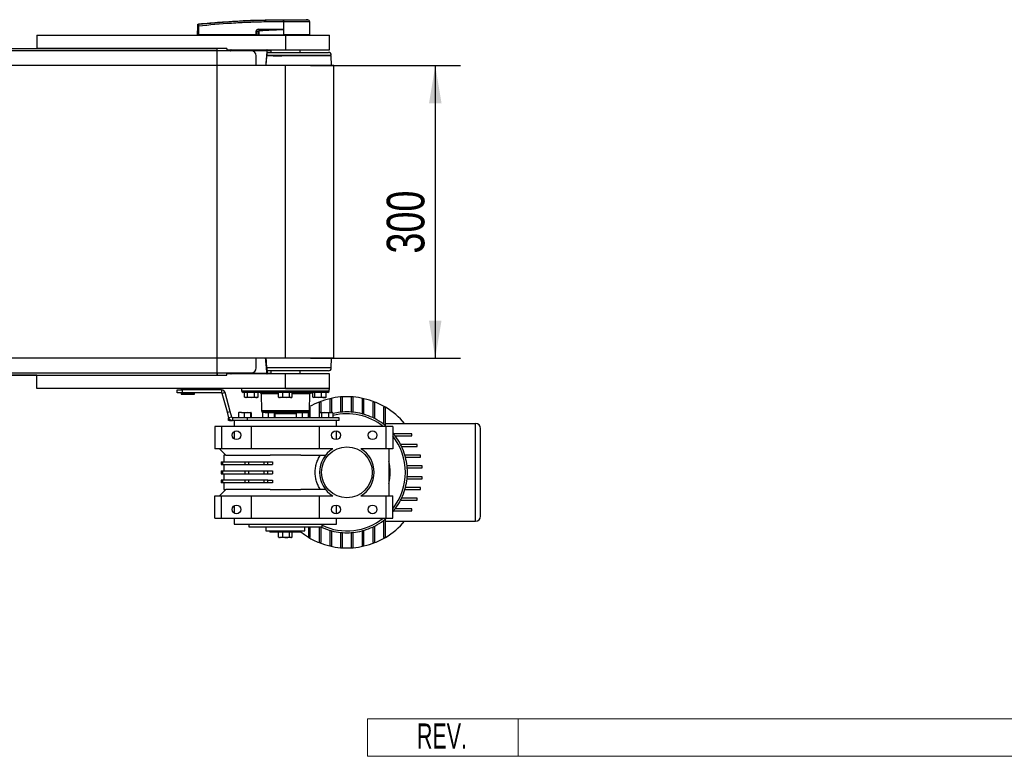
# Model space of a CAD drawing. Header units: millimetres. Extents: x 0 to 420, y 0 to 297.
# Tile 9 of 48: x 187 to 266, y 66 to 125. Entities that reach past the tile are written whole.
import ezdxf
from ezdxf.enums import TextEntityAlignment as Align

# ---------------------------------------------------------------- set-up
doc = ezdxf.new("R2010")
doc.units = ezdxf.units.MM
doc.layers.add('CARTIGLIO', color=140, linetype='Continuous')
doc.layers.add('QUOTE', color=174, linetype='Continuous')
doc.styles.add('SLDTEXTSTYLE0', font='TXT', dxfattribs={"width": 0.638298})
doc.styles.add('SLDTEXTSTYLE3', font='TXT', dxfattribs={"width": 0.75})
doc.dimstyles.new('SLDDIMSTYLE0', dxfattribs={"dimtxt": 3, "dimasz": 3, "dimexe": 0, "dimexo": 0.0625, "dimgap": 0.75, "dimtad": 1, "dimlfac": 12.859235, "dimrnd": 1e-09, "dimzin": 12, "dimdsep": 46, "dimtxsty": 'SLDTEXTSTYLE3', "dimsah": 1, "dimcen": 0.09, "dimadec": 0, "dimazin": 3, "dimtfac": 1, "dimtdec": 3, "dimtofl": 0, "dimtmove": 0, "dimatfit": 3, "dimfxl": 0, "dimfrac": 2, "dimtolj": 1, "dimtzin": 12, "dimarcsym": 0})

# ---------------------------------------------------------------- blocks, each defined once
blk = doc.blocks.new('SW_NOTE_0_27')
at = {"layer": 'CARTIGLIO', "color": 0, "insert": (2.34, 2.578), "char_height": 2, "attachment_point": 2, "style": 'SLDTEXTSTYLE0'}
blk.add_mtext('REV.', dxfattribs=at)
blk = doc.blocks.new('Cartiglio ALUSIC')
at = {"color": 161, "linetype": 'Continuous', "lineweight": 18}
for p, q in [((113.971, 150.999), (113.971, 153.999)), ((113.971, 153.999), (313.621, 153.999)), ((125.971, 153.999), (125.971, 150.999)), ((113.971, 150.999), (313.621, 150.999))]:
    blk.add_line(p, q, dxfattribs=at)
at = {"layer": 'CARTIGLIO', "color": 140}
blk.add_blockref('SW_NOTE_0_27', (117.568, 151.037), dxfattribs=at)
at = {"layer": 'CARTIGLIO', "color": 140, "style": 'SLDTEXTSTYLE0', "width": 0.638298}
for tag, height, p in [('AUTOATTR1', 3.5, (223.449, 133.7)), ('AUTOATTR2', 3.5, (221.929, 127.422)), ('AUTOATTR11', 3.5, (222.862, 121.411)), ('AUTOATTR8', 4, (219.244, 110.003)), ('AUTOATTR9', 4, (218.122, 100.423)), ('AUTOATTR0', 4, (249.033, 100.312))]:
    blk.add_attdef(tag, text='', height=height, dxfattribs=at).set_placement(p, align=Align.TOP_CENTER)
at = {"layer": 'CARTIGLIO', "color": 140}
for tag in ['AUTOATTR13', 'AUTOATTR12', 'AUTOATTR10', 'AUTOATTR7', 'AUTOATTR6', 'AUTOATTR5', 'AUTOATTR4', 'AUTOATTR3']:
    blk.add_attdef(tag, (0, 0), '', height=4, dxfattribs=at)
blk = doc.blocks.new('_D_1')
at = {"layer": 'QUOTE'}
for p, q in [((210.636, 121.236), (222.58, 121.236)), ((220.58, 121.236), (220.58, 97.907)), ((210.636, 97.907), (222.58, 97.907))]:
    blk.add_line(p, q, dxfattribs=at)
for points in [[(220.58, 121.236), (220.08, 118.236), (221.08, 118.236)], [(220.58, 97.907), (221.08, 100.907), (220.08, 100.907)]]:
    blk.add_solid(points, dxfattribs=at)
at = {"layer": 'QUOTE', "insert": (216.713, 106.246), "char_height": 3, "attachment_point": 1, "rotation": 90, "style": 'SLDTEXTSTYLE3'}
blk.add_mtext('300', dxfattribs=at)

msp = doc.modelspace()

# ---------------------------------------------------------------- linework, layer by layer
at = {"color": 7, "linetype": 'Continuous', "lineweight": 25}
for p, q in [((208.47328, 124.89107), (208.47338, 124.89107)), ((210.43136, 124.88037), (210.29609, 124.89107)), ((201.63719, 123.68571), (201.64327, 124.38203)), ((201.70025, 124.38203), (201.69418, 123.68571)), ((201.70007, 124.5468), (201.70002, 124.54679)), ((201.70007, 124.5468), (201.70253, 124.54705)), ((208.3028, 124.10678), (206.47785, 124.10678)), ((206.47785, 124.10678), (206.61457, 124.03571)), ((206.47885, 124.12689), (208.3038, 124.12689)), ((208.47316, 124.72712), (208.46054, 124.72712)), ((208.46826, 124.11753), (208.4683, 124.11321)), ((208.4683, 124.11321), (208.47203, 123.68571)), ((208.47316, 124.72712), (208.4724, 123.68571)), ((210.5795, 123.68571), (210.57042, 124.72707)), ((188.80561, 123.64683), (188.80561, 122.597)), ((188.80561, 123.64683), (208.63572, 123.64683)), ((191.79796, 123.64877), (191.79796, 123.64683)), ((192.41925, 123.64683), (192.41925, 123.64877)), ((201.63719, 123.68571), (201.69418, 123.68571)), ((201.67506, 123.68571), (201.67574, 123.64683)), ((206.3069, 123.68571), (201.69418, 123.68571)), ((201.69705, 123.68571), (201.6971, 123.64683)), ((206.3069, 123.68571), (206.30813, 123.99963)), ((206.32143, 123.68571), (206.3069, 123.68571)), ((206.30996, 123.68571), (206.31001, 123.64683)), ((206.32266, 123.99963), (206.32143, 123.68571)), ((206.32143, 123.68571), (206.49481, 123.68571)), ((206.48671, 123.91435), (206.32266, 123.99963)), ((206.3483, 123.68571), (206.34878, 123.64683)), ((206.50076, 123.68571), (208.47203, 123.68571)), ((206.51296, 123.68571), (206.51324, 123.64683)), ((208.4724, 123.68571), (208.47203, 123.68571)), ((210.5795, 123.68571), (208.4724, 123.68571)), ((208.47398, 123.68571), (208.47401, 123.64683)), ((208.63572, 123.64683), (208.63572, 122.48035)), ((208.63572, 123.64683), (212.13515, 123.64683)), ((210.54096, 123.64683), (210.54164, 123.68571)), ((212.13515, 122.48035), (212.13515, 123.64683)), ((80.71209, 122.597), (188.80561, 122.597)), ((203.96981, 122.597), (188.80561, 122.597)), ((203.19216, 122.40258), (203.19216, 122.597)), ((203.96981, 122.597), (203.96981, 122.48035)), ((203.96981, 122.48035), (208.63572, 122.48035)), ((204.29667, 122.44079), (204.29667, 122.48035)), ((207.1614, 122.44079), (207.1614, 122.48035)), ((207.46924, 122.48035), (207.46924, 122.28594)), ((208.63572, 122.48035), (212.13515, 122.48035)), ((209.80219, 122.28594), (209.80219, 122.48035)), ((205.91394, 122.40258), (63.60376, 122.40258)), ((204.22048, 122.41814), (203.19216, 122.41814)), ((204.21892, 122.40968), (204.21916, 122.40258)), ((204.25779, 122.44079), (204.25846, 122.40258)), ((204.2582, 122.44713), (204.25857, 122.44924)), ((204.29667, 122.44079), (207.1614, 122.44079)), ((204.29734, 122.40258), (204.29667, 122.44079)), ((206.30276, 121.23611), (206.30276, 122.01376)), ((212.29068, 122.01376), (207.15916, 122.01376)), ((207.16226, 122.05264), (210.66977, 122.05264)), ((207.18527, 122.28594), (212.05738, 122.28594)), ((207.19874, 122.44079), (207.46924, 122.44079)), ((207.6081, 122.01376), (207.6081, 122.05264)), ((207.6592, 122.02154), (208.14929, 122.02154)), ((208.14929, 122.02154), (208.14929, 122.05264)), ((208.14929, 122.02154), (208.30624, 122.02154)), ((208.30624, 122.02154), (208.30624, 122.05264)), ((208.30624, 122.02154), (208.3161, 122.02154)), ((208.3161, 122.02154), (208.3161, 122.05264)), ((208.3161, 122.02154), (208.35944, 122.02154)), ((208.35944, 122.01376), (208.35944, 122.05264)), ((210.66977, 122.05264), (212.29068, 122.05264)), ((211.85864, 122.01376), (211.85864, 122.05264)), ((212.0072, 122.01376), (212.0072, 122.05264)), ((212.0185, 122.01376), (212.0185, 122.05264)), ((212.29554, 121.23611), (212.29068, 122.01376)), ((208.63572, 121.23611), (60.88198, 121.23611)), ((208.63572, 97.90657), (208.63572, 121.23611)), ((212.48509, 121.23611), (208.63572, 121.23611)), ((212.48509, 97.90657), (212.48509, 121.23611)), ((208.63572, 97.90657), (60.88198, 97.90657)), ((206.30276, 97.12892), (206.30276, 97.90657)), ((212.48509, 97.90657), (208.63572, 97.90657)), ((212.29068, 97.12892), (212.29554, 97.90657)), ((63.60376, 96.74009), (205.91394, 96.74009)), ((203.19216, 96.74009), (203.19216, 96.54568)), ((204.22048, 96.72454), (203.19216, 96.72454)), ((203.96981, 96.54568), (203.96981, 96.66233)), ((208.63572, 96.66233), (203.96981, 96.66233)), ((204.21892, 96.733), (204.21916, 96.74009)), ((204.25779, 96.70189), (204.25846, 96.74009)), ((204.25826, 96.69525), (204.25857, 96.69344)), ((204.29734, 96.74009), (204.29667, 96.70189)), ((204.29667, 96.70189), (204.29667, 96.66233)), ((204.29667, 96.70189), (207.1614, 96.70189)), ((212.29068, 97.12892), (207.15697, 97.12892)), ((212.29068, 97.12892), (207.15737, 97.12892)), ((207.1614, 96.70189), (207.1614, 96.66233)), ((212.05738, 96.89562), (207.18113, 96.89562)), ((207.19799, 96.70189), (207.46924, 96.70189)), ((207.46924, 96.89562), (207.46924, 96.66233)), ((208.63572, 95.49585), (208.63572, 96.66233)), ((212.13515, 96.66233), (208.63572, 96.66233)), ((209.80219, 96.66233), (209.80219, 96.89562)), ((212.13515, 95.49585), (212.13515, 96.66233)), ((188.80561, 96.54568), (80.71209, 96.54568)), ((188.80561, 95.49585), (188.80561, 96.54568)), ((188.80561, 96.54568), (203.96981, 96.54568)), ((208.63572, 95.49585), (188.80561, 95.49585)), ((200.00379, 95.14591), (200.00379, 95.3792)), ((200.00379, 95.3792), (200.39261, 95.3792)), ((200.39261, 95.14591), (200.00379, 95.14591)), ((200.32776, 95.48111), (200.32348, 95.39946)), ((200.32348, 95.39946), (201.39492, 95.39946)), ((200.32348, 95.12565), (200.32776, 95.044)), ((201.31231, 95.12565), (200.32348, 95.12565)), ((201.39065, 95.48111), (200.32776, 95.48111)), ((200.32776, 95.044), (201.30869, 95.044)), ((201.37939, 95.38309), (200.33901, 95.38309)), ((200.33901, 95.14202), (201.29917, 95.14202)), ((201.37511, 95.02926), (200.34329, 95.02926)), ((200.38484, 95.38309), (200.38484, 95.3792)), ((200.38484, 95.14591), (200.38484, 95.14202)), ((200.39261, 95.3792), (200.39261, 95.14591)), ((203.54491, 95.3792), (200.39261, 95.3792)), ((203.54491, 95.14591), (200.39261, 95.14591)), ((201.29917, 95.14202), (201.37939, 95.14202)), ((201.30869, 95.044), (201.39065, 95.044)), ((201.39492, 95.12565), (201.31231, 95.12565)), ((201.33357, 95.3792), (201.33357, 95.38309)), ((201.33357, 95.14202), (201.33357, 95.14591)), ((201.39492, 95.39946), (201.39065, 95.48111)), ((201.39065, 95.044), (201.39492, 95.12565)), ((203.54491, 95.3792), (203.54491, 95.14591)), ((203.82559, 95.16383), (203.60024, 95.10345)), ((204.00507, 93.5926), (203.60024, 95.10345)), ((204.23042, 93.65298), (203.82559, 95.16383)), ((205.13628, 95.49585), (205.13971, 95.2994)), ((205.13971, 95.2994), (212.13172, 95.2994)), ((208.63572, 95.18479), (205.25634, 95.18479)), ((205.36163, 94.79699), (205.36163, 95.18479)), ((205.62253, 94.79699), (205.62253, 95.18479)), ((206.17484, 94.79699), (206.17484, 95.18479)), ((206.46624, 94.79699), (206.46624, 95.18479)), ((206.69902, 95.07018), (206.72216, 93.7441)), ((208.0876, 95.07018), (206.69902, 95.07018)), ((208.0876, 94.79699), (208.0876, 95.18479)), ((208.42244, 94.79699), (208.42244, 95.18479)), ((208.63572, 95.49585), (212.13515, 95.49585)), ((212.13515, 95.49585), (208.63572, 95.49585)), ((212.01509, 95.18479), (208.63572, 95.18479)), ((208.97055, 94.79699), (208.97055, 95.18479)), ((209.18383, 94.79699), (209.18383, 95.18479)), ((210.57241, 95.07018), (209.18383, 95.07018)), ((210.54927, 93.7441), (210.57241, 95.07018)), ((210.82249, 94.79699), (210.82249, 95.18479)), ((210.97025, 94.79699), (210.97025, 95.18479)), ((211.50526, 94.79699), (211.50526, 95.18479)), ((211.8925, 94.79699), (211.8925, 95.18479)), ((212.13172, 95.2994), (212.13515, 95.49585)), ((205.36163, 94.79699), (205.49208, 94.77004)), ((205.37049, 94.79366), (205.43538, 94.77004)), ((205.49208, 94.77004), (205.43538, 94.77004)), ((205.49208, 94.77004), (205.62253, 94.79699)), ((205.89868, 94.77004), (205.49208, 94.77004)), ((205.62253, 94.79699), (205.89868, 94.77004)), ((205.89868, 94.77004), (206.17484, 94.79699)), ((206.32054, 94.77004), (205.89868, 94.77004)), ((206.39249, 94.77004), (206.32054, 94.77004)), ((206.39249, 94.77004), (206.45738, 94.79366)), ((206.46624, 94.79699), (206.45687, 94.79505)), ((208.0876, 94.79699), (208.25502, 94.77004)), ((208.11697, 94.78467), (208.15716, 94.77004)), ((208.25502, 94.77004), (208.15716, 94.77004)), ((208.25502, 94.77004), (208.42244, 94.79699)), ((208.69649, 94.77004), (208.25502, 94.77004)), ((208.42244, 94.79699), (208.69649, 94.77004)), ((208.69649, 94.77004), (208.97055, 94.79699)), ((209.07719, 94.77004), (208.69649, 94.77004)), ((209.11427, 94.77004), (209.07719, 94.77004)), ((209.11427, 94.77004), (209.15447, 94.78467)), ((210.82249, 94.79699), (210.89637, 94.77004)), ((210.85881, 94.77737), (210.87894, 94.77004)), ((210.89637, 94.77004), (210.87894, 94.77004)), ((210.89637, 94.77004), (210.97025, 94.79699)), ((211.23775, 94.77004), (210.89637, 94.77004)), ((210.97025, 94.79699), (211.23775, 94.77004)), ((211.23775, 94.77004), (211.50526, 94.79699)), ((211.69888, 94.77004), (211.23775, 94.77004)), ((211.31861, 94.41254), (211.31861, 93.1629)), ((211.47414, 94.41254), (211.31861, 94.41254)), ((211.47414, 93.57765), (211.47414, 94.41254)), ((211.83605, 94.77004), (211.69888, 94.77004)), ((211.83605, 94.77004), (211.85618, 94.77737)), ((211.8925, 94.79699), (211.85413, 94.783)), ((212.17403, 94.67919), (212.17403, 93.57765)), ((212.32956, 94.67919), (212.17403, 94.67919)), ((212.32956, 93.57765), (212.32956, 94.67919)), ((213.02944, 94.81361), (213.02944, 93.60292)), ((213.18498, 94.81361), (213.02944, 94.81361)), ((213.18498, 93.61677), (213.18498, 94.81361)), ((213.88486, 94.81361), (213.88486, 93.61677)), ((214.04039, 94.81361), (213.88486, 94.81361)), ((214.04039, 93.60292), (214.04039, 94.81361)), ((214.74028, 94.67919), (214.74028, 93.47639)), ((214.89581, 94.67919), (214.74028, 94.67919)), ((214.89581, 93.43344), (214.89581, 94.67919)), ((215.59569, 94.41254), (215.59569, 93.16689)), ((215.75122, 94.41254), (215.59569, 94.41254)), ((215.75122, 93.0899), (215.75122, 94.41254)), ((204.00507, 93.5926), (204.23042, 93.65298)), ((204.12501, 93.14497), (204.00507, 93.5926)), ((204.35036, 93.20535), (204.23042, 93.65298)), ((205.12449, 93.57765), (204.89967, 93.5507)), ((204.89967, 93.5507), (204.89967, 93.1629)), ((204.92411, 93.57765), (204.92186, 93.57683)), ((205.12449, 93.57765), (204.92439, 93.57765)), ((205.34931, 93.5507), (205.12449, 93.57765)), ((205.12449, 93.57765), (205.60081, 93.57765)), ((205.60081, 93.57765), (205.34931, 93.5507)), ((205.34931, 93.5507), (205.34931, 93.1629)), ((205.85231, 93.5507), (205.60081, 93.57765)), ((205.60081, 93.57765), (205.87898, 93.57765)), ((205.85231, 93.5507), (205.85231, 93.1629)), ((205.88346, 93.57683), (205.88122, 93.57765)), ((205.90566, 93.5507), (205.90566, 93.1629)), ((206.72216, 93.7441), (210.54927, 93.7441)), ((207.02217, 93.57765), (206.7958, 93.5507)), ((206.7958, 93.5507), (206.7958, 93.1629)), ((206.81799, 93.57765), (206.81617, 93.57699)), ((207.02217, 93.57765), (206.81845, 93.57765)), ((208.63572, 93.62949), (206.83879, 93.62949)), ((207.24854, 93.5507), (207.02217, 93.57765)), ((207.02217, 93.57765), (207.49891, 93.57765)), ((207.49891, 93.57765), (207.24854, 93.5507)), ((207.24854, 93.5507), (207.24854, 93.1629)), ((207.74929, 93.5507), (207.49891, 93.57765)), ((207.49891, 93.57765), (207.77329, 93.57765)), ((207.66365, 93.62949), (207.66365, 93.57765)), ((207.66365, 93.57505), (209.4919, 93.57505)), ((207.74929, 93.5507), (207.74929, 93.1629)), ((207.77691, 93.57699), (207.7751, 93.57765)), ((207.79729, 93.5507), (207.79729, 93.1629)), ((208.63572, 93.47396), (207.79729, 93.47396)), ((210.43264, 93.62949), (208.63572, 93.62949)), ((209.48042, 93.47396), (208.63572, 93.47396)), ((209.72227, 93.57765), (209.48761, 93.5507)), ((209.48761, 93.5507), (209.48761, 93.1629)), ((209.49633, 93.57765), (209.49608, 93.57755)), ((209.49659, 93.57765), (209.72227, 93.57765)), ((209.60778, 93.57765), (209.60778, 93.62949)), ((209.95693, 93.5507), (209.72227, 93.57765)), ((209.72227, 93.57765), (210.20057, 93.57765)), ((209.85073, 93.57765), (209.91884, 93.62949)), ((210.20057, 93.57765), (209.95693, 93.5507)), ((209.95693, 93.5507), (209.95693, 93.1629)), ((210.44421, 93.5507), (210.20057, 93.57765)), ((210.20057, 93.57765), (210.45319, 93.57765)), ((210.44421, 93.5507), (210.44421, 93.1629)), ((210.4537, 93.57755), (210.45344, 93.57765)), ((210.46217, 93.5507), (210.46217, 93.1629)), ((210.4632, 93.63356), (210.4632, 93.56137)), ((210.46936, 93.5507), (210.46936, 93.1629)), ((210.61873, 93.9933), (210.55362, 93.9933)), ((210.61873, 93.1629), (210.61873, 93.9933)), ((211.3247, 93.5507), (211.3247, 93.1629)), ((211.39021, 93.57765), (211.35974, 93.56656)), ((211.39021, 93.57765), (211.41886, 93.57765)), ((211.41886, 93.57765), (211.78504, 93.57765)), ((211.78504, 93.57765), (211.51301, 93.5507)), ((211.51301, 93.5507), (211.51301, 93.1629)), ((212.05708, 93.5507), (211.78504, 93.57765)), ((211.78504, 93.57765), (212.23495, 93.57765)), ((212.23495, 93.57765), (212.05708, 93.5507)), ((212.05708, 93.5507), (212.05708, 93.1629)), ((212.41283, 93.5507), (212.23495, 93.57765)), ((212.23495, 93.57765), (212.34732, 93.57765)), ((212.37779, 93.56656), (212.34732, 93.57765)), ((212.41283, 93.5507), (212.41283, 93.1629)), ((216.60664, 93.9933), (216.45111, 93.9933)), ((216.45111, 93.9933), (216.45111, 92.64759)), ((216.60664, 92.52434), (216.60664, 93.9933)), ((204.09463, 92.9296), (204.09463, 93.1629)), ((204.09463, 93.1629), (204.12021, 93.1629)), ((204.17239, 92.9296), (204.09463, 92.9296)), ((204.35036, 93.20535), (204.12501, 93.14497)), ((204.17239, 93.04987), (204.17239, 92.9296)), ((204.17239, 92.9296), (204.40569, 92.9296)), ((204.40569, 93.1629), (204.35036, 93.20535)), ((204.40569, 93.1629), (204.40569, 92.9296)), ((205.61136, 93.1629), (204.40569, 93.1629)), ((205.61136, 92.9296), (204.40569, 92.9296)), ((204.55305, 92.9296), (204.55305, 92.46301)), ((205.61136, 92.9296), (205.61136, 93.1629)), ((212.9128, 93.1629), (205.61136, 93.1629)), ((212.9128, 92.9296), (205.61136, 92.9296)), ((212.71838, 92.46301), (212.71838, 92.9296)), ((212.9128, 92.9296), (212.9128, 93.1629)), ((216.38583, 92.69631), (216.45111, 92.69631)), ((216.60664, 92.69631), (223.79991, 92.69631)), ((223.79991, 84.9198), (223.79991, 92.69631)), ((202.99774, 92.46301), (202.99774, 90.67441)), ((203.5421, 92.46301), (202.99774, 92.46301)), ((203.5421, 92.46301), (203.5421, 90.67441)), ((205.91394, 92.46301), (203.5421, 92.46301)), ((204.55305, 92.06251), (204.55305, 91.46375)), ((205.91394, 92.46301), (205.91394, 90.67441)), ((211.35749, 92.46301), (205.91394, 92.46301)), ((211.35749, 90.67441), (211.35749, 92.46301)), ((216.64552, 92.46301), (211.35749, 92.46301)), ((212.71838, 91.41708), (212.71838, 92.10917)), ((216.60664, 92.52434), (216.67936, 92.46301)), ((216.64552, 92.46301), (216.64552, 90.67441)), ((217.18988, 92.46301), (216.64552, 92.46301)), ((217.18988, 92.46301), (217.18988, 90.67441)), ((217.18988, 91.9525), (217.2512, 91.87977)), ((218.72017, 91.87977), (217.2512, 91.87977)), ((218.72017, 91.72424), (218.72017, 91.87977)), ((224.18874, 85.30862), (224.18874, 92.30748)), ((217.37446, 91.72424), (218.72017, 91.72424)), ((203.5421, 90.67441), (202.99774, 90.67441)), ((203.38657, 90.67441), (203.89204, 90.16894)), ((205.91394, 90.67441), (203.5421, 90.67441)), ((211.35749, 90.67441), (205.91394, 90.67441)), ((212.41337, 90.67441), (211.35749, 90.67441)), ((216.64552, 90.67441), (214.65646, 90.67441)), ((217.18988, 90.67441), (216.64552, 90.67441)), ((216.87882, 90.67441), (216.87882, 86.94169)), ((219.1394, 91.02436), (217.81677, 91.02436)), ((217.89376, 90.86883), (219.1394, 90.86883)), ((219.1394, 90.86883), (219.1394, 91.02436)), ((203.5056, 89.64403), (203.5056, 89.43406)), ((203.5056, 89.64403), (203.64226, 89.64403)), ((203.64226, 89.43406), (203.64226, 89.64403)), ((203.64226, 89.64403), (205.39083, 89.64403)), ((203.73651, 90.16894), (203.73651, 89.64403)), ((203.89204, 90.16894), (203.73651, 90.16894)), ((203.89204, 90.16894), (207.41107, 90.16894)), ((205.39083, 89.64403), (205.39083, 89.43406)), ((205.39083, 89.64403), (205.72076, 89.64403)), ((205.72076, 89.43406), (205.72076, 89.64403)), ((205.72076, 89.64403), (206.89928, 89.64403)), ((206.89928, 89.64403), (206.89928, 89.43406)), ((206.89928, 89.64403), (207.22921, 89.64403)), ((207.22921, 89.43406), (207.22921, 89.64403)), ((207.22921, 89.64403), (207.60575, 89.64403)), ((209.86036, 90.16894), (207.41107, 90.16894)), ((207.60575, 89.64403), (207.60575, 89.43406)), ((209.86036, 90.16894), (211.83517, 90.16894)), ((219.40606, 90.16894), (218.16031, 90.16894)), ((218.20325, 90.01341), (219.40606, 90.01341)), ((219.40606, 90.01341), (219.40606, 90.16894)), ((203.5056, 89.43406), (203.64226, 89.43406)), ((203.5056, 88.92081), (203.5056, 88.69529)), ((203.5056, 88.92081), (203.64226, 88.92081)), ((203.64226, 89.43406), (205.39083, 89.43406)), ((203.64226, 88.69529), (203.64226, 88.92081)), ((203.64226, 88.92081), (205.39083, 88.92081)), ((203.73651, 89.43406), (203.73651, 88.92081)), ((205.39083, 89.43406), (205.72076, 89.43406)), ((205.39083, 88.92081), (205.39083, 88.69529)), ((205.39083, 88.92081), (205.72076, 88.92081)), ((205.72076, 89.43406), (206.89928, 89.43406)), ((205.72076, 88.69529), (205.72076, 88.92081)), ((205.72076, 88.92081), (206.89928, 88.92081)), ((206.89928, 89.43406), (207.22921, 89.43406)), ((206.89928, 88.92081), (206.89928, 88.69529)), ((206.89928, 88.92081), (207.22921, 88.92081)), ((207.22921, 89.43406), (207.60575, 89.43406)), ((207.22921, 88.69529), (207.22921, 88.92081)), ((207.22921, 88.92081), (207.60575, 88.92081)), ((207.60575, 88.92081), (207.60575, 88.69529)), ((219.54048, 89.31353), (218.32979, 89.31353)), ((218.34364, 89.158), (219.54048, 89.158)), ((219.54048, 89.158), (219.54048, 89.31353)), ((203.5056, 88.69529), (203.64226, 88.69529)), ((203.5056, 88.18204), (203.5056, 87.97208)), ((203.64226, 88.18204), (203.5056, 88.18204)), ((203.64226, 87.97208), (203.5056, 87.97208)), ((203.64226, 88.69529), (205.39083, 88.69529)), ((203.64226, 87.97208), (203.64226, 88.18204)), ((205.39083, 88.18204), (203.64226, 88.18204)), ((205.39083, 87.97208), (203.64226, 87.97208)), ((203.73651, 88.69529), (203.73651, 88.18204)), ((203.73651, 87.97208), (203.73651, 87.44716)), ((205.39083, 88.69529), (205.72076, 88.69529)), ((205.39083, 88.18204), (205.39083, 87.97208)), ((205.72076, 88.18204), (205.39083, 88.18204)), ((205.72076, 87.97208), (205.39083, 87.97208)), ((205.72076, 88.69529), (206.89928, 88.69529)), ((206.89928, 88.18204), (205.72076, 88.18204)), ((205.72076, 87.97208), (205.72076, 88.18204)), ((206.89928, 87.97208), (205.72076, 87.97208)), ((206.89928, 88.69529), (207.22921, 88.69529)), ((206.89928, 88.18204), (206.89928, 87.97208)), ((207.22921, 88.18204), (206.89928, 88.18204)), ((207.22921, 87.97208), (206.89928, 87.97208)), ((207.22921, 88.69529), (207.60575, 88.69529)), ((207.22921, 87.97208), (207.22921, 88.18204)), ((207.22921, 88.18204), (207.60575, 88.18204)), ((207.60575, 87.97208), (207.22921, 87.97208)), ((207.60575, 88.18204), (207.60575, 87.97208)), ((218.32979, 88.30258), (219.54048, 88.30258)), ((219.54048, 88.45811), (218.34364, 88.45811)), ((219.54048, 88.30258), (219.54048, 88.45811)), ((203.38657, 86.94169), (203.89204, 87.44716)), ((203.73651, 87.44716), (203.89204, 87.44716)), ((207.41107, 87.44716), (203.89204, 87.44716)), ((207.41107, 87.44716), (209.86036, 87.44716)), ((211.83517, 87.44716), (209.86036, 87.44716)), ((218.16031, 87.44716), (219.40606, 87.44716)), ((219.40606, 87.60269), (218.20325, 87.60269)), ((219.40606, 87.44716), (219.40606, 87.60269)), ((202.99774, 85.15309), (202.99774, 86.94169)), ((202.99774, 86.94169), (203.5421, 86.94169)), ((203.5421, 85.15309), (203.5421, 86.94169)), ((203.5421, 86.94169), (205.91394, 86.94169)), ((205.91394, 86.94169), (205.91394, 85.15309)), ((205.91394, 86.94169), (211.35749, 86.94169)), ((211.35749, 85.15309), (211.35749, 86.94169)), ((211.35749, 86.94169), (212.41337, 86.94169)), ((214.65646, 86.94169), (216.64552, 86.94169)), ((216.64552, 86.94169), (216.64552, 85.15309)), ((216.64552, 86.94169), (217.18988, 86.94169)), ((217.18988, 85.15309), (217.18988, 86.94169)), ((217.81677, 86.59175), (219.1394, 86.59175)), ((219.1394, 86.74728), (217.89376, 86.74728)), ((219.1394, 86.59175), (219.1394, 86.74728)), ((204.55305, 86.15236), (204.55305, 85.5536)), ((212.71838, 85.50693), (212.71838, 86.19902)), ((217.18988, 85.66361), (217.2512, 85.73633)), ((217.2512, 85.73633), (218.72017, 85.73633)), ((218.72017, 85.89186), (217.37446, 85.89186)), ((218.72017, 85.73633), (218.72017, 85.89186)), ((202.99774, 85.15309), (203.5421, 85.15309)), ((203.5421, 85.15309), (205.91394, 85.15309)), ((204.55305, 85.15309), (204.55305, 84.6865)), ((205.91394, 85.15309), (211.35749, 85.15309)), ((211.35749, 85.15309), (216.64552, 85.15309)), ((212.71838, 84.6865), (212.71838, 85.15309)), ((216.38583, 84.9198), (216.45111, 84.9198)), ((216.45111, 84.96851), (216.45111, 83.6228)), ((216.60664, 85.09177), (216.67936, 85.15309)), ((216.60664, 83.6228), (216.60664, 85.09177)), ((216.60664, 84.9198), (223.79991, 84.9198)), ((216.64552, 85.15309), (217.18988, 85.15309)), ((204.55305, 84.6865), (212.71838, 84.6865)), ((205.71952, 84.6865), (205.71952, 84.45321)), ((205.71952, 84.45321), (211.55191, 84.45321)), ((207.08041, 84.45321), (207.08041, 84.14214)), ((207.08041, 84.14214), (208.63572, 84.14214)), ((207.39147, 84.14214), (207.39147, 84.0255)), ((209.87996, 84.0255), (207.39147, 84.0255)), ((208.08742, 83.6377), (208.08742, 84.0255)), ((208.42111, 83.6377), (208.42111, 84.0255)), ((208.63572, 84.14214), (210.19102, 84.14214)), ((208.96941, 83.6377), (208.96941, 84.0255)), ((209.18401, 83.6377), (209.18401, 84.0255)), ((209.87996, 84.0255), (209.87996, 84.14214)), ((210.19102, 84.14214), (210.19102, 84.45321)), ((210.4632, 84.45321), (210.4632, 83.6228)), ((210.61873, 83.6228), (210.61873, 84.45321)), ((211.31861, 84.45321), (211.31861, 83.20357)), ((211.47414, 83.20357), (211.47414, 84.44921)), ((211.55191, 84.45321), (211.55191, 84.6865)), ((212.17403, 84.18266), (212.17403, 82.93691)), ((212.32956, 82.93691), (212.32956, 84.13972)), ((213.02944, 84.01318), (213.02944, 82.80249)), ((213.18498, 82.80249), (213.18498, 83.99933)), ((213.88486, 83.99933), (213.88486, 82.80249)), ((214.04039, 82.80249), (214.04039, 84.01318)), ((214.74028, 84.13972), (214.74028, 82.93691)), ((214.89581, 82.93691), (214.89581, 84.18266)), ((215.59569, 84.44921), (215.59569, 83.20357)), ((215.75122, 83.20357), (215.75122, 84.5262)), ((208.08742, 83.6377), (208.25427, 83.61075)), ((208.11631, 83.63044), (208.08742, 83.6377)), ((208.11476, 83.62618), (208.15716, 83.61075)), ((208.25427, 83.61075), (208.15716, 83.61075)), ((208.25427, 83.61075), (208.42111, 83.6377)), ((208.69526, 83.61075), (208.25427, 83.61075)), ((209.07671, 83.61075), (208.69526, 83.61075)), ((208.96941, 83.6377), (209.07671, 83.61075)), ((209.07671, 83.61075), (209.18401, 83.6377)), ((209.11427, 83.61075), (209.07671, 83.61075)), ((209.11427, 83.61075), (209.15667, 83.62618)), ((210.4632, 83.6228), (210.61873, 83.6228)), ((216.45111, 83.6228), (216.60664, 83.6228)), ((211.31861, 83.20357), (211.47414, 83.20357)), ((212.17403, 82.93691), (212.32956, 82.93691)), ((213.02944, 82.80249), (213.18498, 82.80249)), ((213.88486, 82.80249), (214.04039, 82.80249)), ((214.74028, 82.93691), (214.89581, 82.93691)), ((215.59569, 83.20357), (215.75122, 83.20357))]:
    msp.add_line(p, q, dxfattribs=at)
at = {"color": 7, "linetype": 'Continuous'}
for p, q in [((66.32554, 122.597), (203.19216, 122.597)), ((203.19216, 96.54568), (203.19216, 122.597)), ((66.32554, 96.54568), (203.19216, 96.54568))]:
    msp.add_line(p, q, dxfattribs=at)
at = {"color": 7, "linetype": 'Continuous', "lineweight": 25, "flags": 128}
for points in [[(208.3028, 124.10678), (208.39548, 124.11039), (208.4683, 124.11321)], [(207.65764, 122.01376), (207.65868, 122.01918), (207.66162, 122.03061), (207.66517, 122.03998), (207.6692, 122.04692), (207.67357, 122.0512), (207.67809, 122.05264)], [(210.4632, 83.6228), (210.14459, 83.82528), (209.86757, 84.0255)]]:
    msp.add_lwpolyline(points, dxfattribs=at)
at = {"color": 7, "linetype": 'Continuous', "lineweight": 25}
for centre, radius in [((204.73424, 91.76313), 0.34994), ((212.66628, 91.76313), 0.34994), ((215.58247, 91.76313), 0.34994), ((213.53492, 88.80805), 2.02189), ((204.73424, 85.85298), 0.34994), ((212.66628, 85.85298), 0.34994), ((215.58247, 85.85298), 0.34994)]:
    msp.add_circle(centre, radius, dxfattribs=at)
for centre, radius, start, end in [((209.04472, 124.75997), 0.5851, 168.1201678, 183.2190123), ((211.62704, 124.52078), 3.17532, 173.3031905, 173.4966106), ((209.0574, 124.75958), 0.58515, 168.0817426, 183.1800729), ((210.41489, 124.72571), 0.15553, 0.5000113, 83.9231277), ((201.67176, 122.66039), 1.72187, 89.0518988, 90.9481012), ((201.70609, 124.47319), 0.06202, 96.1041945, 179.3841407), ((206.31775, 124.12478), 0.16111, 353.5856583, 0.7475902), ((152.90302, 121.43979), 53.77424, 2.7312588, 2.7669963), ((208.1427, 124.12478), 0.16111, 353.5856583, 0.7475902), ((206.31539, 125.9803), 1.98069, 269.78976, 270.21024), ((204.29667, 122.44147), 0.03888, 90, 181), ((207.1614, 122.44147), 0.03888, 354.8105801, 90), ((204.22248, 122.44508), 0.03557, 264.2526321, 353.0754988), ((204.22048, 122.45702), 0.03888, 270, 348.463041), ((204.27723, 122.99788), 0.55743, 268.0016174, 271.9983826), ((205.91394, 122.01376), 0.38883, 0, 90), ((207.21421, 122.8956), 0.45786, 263.3778257, 268.2379831), ((212.05738, 122.05264), 0.2333, 0, 90), ((204.22248, 96.6976), 0.03557, 6.9245012, 95.7473679), ((204.22048, 96.68566), 0.03888, 11.536959, 90), ((204.27723, 96.1448), 0.55743, 88.0016174, 91.9983826), ((204.29667, 96.70121), 0.03888, 179, 270), ((205.91394, 97.12892), 0.38883, 270, 0), ((207.1614, 96.70121), 0.03888, 270, 5.1894199), ((207.21421, 96.24708), 0.45786, 91.7620169, 96.6221743), ((212.05738, 97.12892), 0.2333, 270, 0), ((200.33901, 95.39865), 0.01555, 177, 270), ((200.33901, 95.12647), 0.01555, 90, 183), ((200.34329, 95.4803), 0.01555, 90, 177), ((200.34329, 95.04481), 0.01555, 183, 270), ((201.37511, 95.4803), 0.01555, 3, 90), ((201.37511, 95.04481), 0.01555, 270, 357), ((201.37939, 95.39865), 0.01555, 270, 3), ((201.37939, 95.12647), 0.01555, 357, 90), ((203.54491, 95.08863), 0.29058, 15, 90), ((203.54491, 95.08863), 0.05728, 15, 90), ((205.25634, 95.30144), 0.11665, 181, 270), ((206.58239, 95.06814), 0.11665, 1, 90), ((210.68904, 95.06814), 0.11665, 90, 179), ((212.01509, 95.30144), 0.11665, 270, 359), ((213.53492, 88.80805), 6.0268, 111.5764238, 119.6381514), ((213.53492, 88.80805), 6.0268, 103.0503049, 111.5764238), ((213.53492, 88.80805), 6.0268, 94.8111042, 103.0503049), ((213.53492, 88.80805), 6.0268, 85.1888958, 94.8111042), ((213.53492, 88.80805), 6.0268, 76.9496951, 85.1888958), ((213.53492, 88.80805), 6.0268, 68.4235762, 76.9496951), ((213.53492, 88.80805), 6.0268, 59.3576548, 68.4235762), ((206.83879, 93.74614), 0.11665, 181, 270), ((210.43264, 93.74614), 0.11665, 270, 359), ((213.53492, 88.80805), 4.82144, 96.017874, 103.4577585), ((213.53492, 88.80805), 4.66591, 51.5667937, 103.9152281), ((213.53492, 88.80805), 4.82144, 94.1622245, 96.017874), ((213.53492, 88.80805), 4.82144, 85.8377755, 94.1622245), ((213.53492, 88.80805), 4.82144, 83.982126, 85.8377755), ((213.53492, 88.80805), 4.82144, 75.5224878, 83.982126), ((213.53492, 88.80805), 4.82144, 73.6049806, 75.5224878), ((213.53492, 88.80805), 4.82144, 64.6961029, 73.6049806), ((213.53492, 88.80805), 6.0268, 40.1777695, 59.3576548), ((213.53492, 88.80805), 4.82144, 62.6337061, 64.6961029), ((213.53492, 88.80805), 4.82144, 52.7827636, 62.6337061), ((213.53492, 88.80805), 4.82144, 50.4243277, 52.7827636), ((223.79991, 92.30748), 0.38883, 0, 90), ((213.53492, 88.80805), 4.82144, 37.2172364, 39.5756723), ((213.53492, 88.80805), 4.66591, 0, 38.4332063), ((213.53492, 88.80805), 4.82144, 27.3662939, 37.2172364), ((213.53492, 88.80805), 2.17742, 121.0027191, 238.9972809), ((213.53492, 88.80805), 2.17742, 301.0027191, 58.9972809), ((213.53492, 88.80805), 4.82144, 25.3038971, 27.3662939), ((213.53492, 88.80805), 4.82144, 16.3950194, 25.3038971), ((213.53492, 88.80805), 3.46055, 345.0813065, 14.9186935), ((213.53492, 88.80805), 4.82144, 14.4775122, 16.3950194), ((213.53492, 88.80805), 4.82144, 6.017874, 14.4775122), ((213.53492, 88.80805), 4.66591, 321.5667937, 0), ((213.53492, 88.80805), 4.82144, 4.1622245, 6.017874), ((213.53492, 88.80805), 4.82144, 355.8377755, 4.1622245), ((213.53492, 88.80805), 4.82144, 345.5224878, 353.982126), ((213.53492, 88.80805), 4.82144, 353.982126, 355.8377755), ((213.53492, 88.80805), 4.82144, 334.6961029, 343.6049806), ((213.53492, 88.80805), 4.82144, 343.6049806, 345.5224878), ((213.53492, 88.80805), 4.82144, 322.7827636, 332.6337061), ((213.53492, 88.80805), 4.82144, 332.6337061, 334.6961029), ((213.53492, 88.80805), 4.82144, 320.4243277, 322.7827636), ((213.53492, 88.80805), 4.66591, 244.8493366, 308.4332063), ((213.53492, 88.80805), 4.82144, 297.3662939, 307.2172364), ((213.53492, 88.80805), 4.82144, 307.2172364, 309.5756723), ((213.53492, 88.80805), 6.0268, 300.6423452, 319.8222305), ((223.79991, 85.30862), 0.38883, 270, 0), ((213.53492, 88.80805), 4.82144, 244.6961029, 253.6049806), ((213.53492, 88.80805), 4.82144, 253.6049806, 255.5224878), ((213.53492, 88.80805), 4.82144, 255.5224878, 263.982126), ((213.53492, 88.80805), 4.82144, 263.982126, 265.8377755), ((213.53492, 88.80805), 4.82144, 265.8377755, 274.1622245), ((213.53492, 88.80805), 4.82144, 274.1622245, 276.017874), ((213.53492, 88.80805), 4.82144, 276.017874, 284.4775122), ((213.53492, 88.80805), 4.82144, 284.4775122, 286.3950194), ((213.53492, 88.80805), 4.82144, 286.3950194, 295.3038971), ((213.53492, 88.80805), 4.82144, 295.3038971, 297.3662939), ((213.53492, 88.80805), 6.0268, 239.3576548, 248.4235762), ((213.53492, 88.80805), 6.0268, 291.5764238, 300.6423452), ((213.53492, 88.80805), 6.0268, 248.4235762, 256.9496951), ((213.53492, 88.80805), 6.0268, 256.9496951, 265.1888958), ((213.53492, 88.80805), 6.0268, 265.1888958, 274.8111042), ((213.53492, 88.80805), 6.0268, 274.8111042, 283.0503049), ((213.53492, 88.80805), 6.0268, 283.0503049, 291.5764238)]:
    msp.add_arc(centre, radius, start, end, dxfattribs=at)
for centre, major_axis, ratio, start_param, end_param in [((206.58406, 123.92036), (0.26442, -0.13005), 0.60672542, 2.25200573, 3.42889257), ((206.5821, 123.92057), (0.25016, -0.12382), 0.5569608, 2.25321842, 3.43010526), ((206.67902, 123.87019), (0.17818, -0.0948), 0.77058227, 2.30113884, 3.47802567), ((206.67902, 123.87053), (0.15554, -0.08221), 0.66301777, 2.29905058, 3.47593741)]:
    msp.add_ellipse(centre, major_axis=major_axis, ratio=ratio, start_param=start_param, end_param=end_param, dxfattribs=at)
for points, knots in [([(201.69949, 124.53486), (202.57521, 124.61478), (203.9099, 124.73658), (205.70837, 124.82617), (207.09052, 124.87365), (208.01051, 124.87361), (208.47215, 124.88042), (208.47215, 124.88042)], [0, 0, 0, 0, 0.38876695, 0.59252789, 0.79628932, 0.99999932, 1, 1, 1, 1]), ([(201.70007, 124.5468), (201.7262, 124.54945), (201.88742, 124.56582), (202.59477, 124.63486), (204.04813, 124.75358), (206.14497, 124.86768), (207.69686, 124.88327), (208.47328, 124.89107)], [0, 0, 0, 0, 0.01170126, 0.07220884, 0.31419353, 0.65688711, 1, 1, 1, 1]), ([(208.47215, 124.88042), (208.47215, 124.88042), (208.47639, 124.88042), (208.48063, 124.88042), (208.48487, 124.88042)], [0, 0, 0, 0, 0.00036549, 1, 1, 1, 1]), ([(208.47338, 124.89107), (208.58884, 124.89107), (208.8201, 124.89107), (209.16075, 124.89107), (209.47741, 124.89107), (209.75898, 124.89107), (209.99089, 124.89107), (210.16392, 124.89107), (210.27573, 124.89107), (210.28931, 124.89107), (210.29609, 124.89107)], [0, 0, 0, 0, 0.12488045, 0.25013958, 0.37464939, 0.49981249, 0.62476421, 0.74955772, 0.87492377, 1, 1, 1, 1]), ([(208.48487, 124.88042), (208.5763, 124.88041), (208.75914, 124.88037), (209.04099, 124.8804), (209.32155, 124.8804), (209.59222, 124.88033), (209.83515, 124.8804), (210.04467, 124.8804), (210.21365, 124.88038), (210.3377, 124.88045), (210.41628, 124.88036), (210.42633, 124.88037), (210.43136, 124.88037)], [0, 0, 0, 0, 0.09230362, 0.18460708, 0.28653845, 0.3884688, 0.49039805, 0.59232883, 0.69424704, 0.79616636, 0.8980845, 1, 1, 1, 1]), ([(201.64327, 124.38203), (201.6433, 124.38574), (201.64343, 124.39981), (201.64363, 124.42373), (201.64386, 124.44917), (201.64402, 124.46776), (201.64405, 124.47183), (201.64407, 124.47386)], [0, 0, 0, 0, 0.08210774, 0.31165455, 0.54070711, 0.77036972, 1, 1, 1, 1]), ([(201.64407, 124.47386), (201.64411, 124.47834), (201.64416, 124.48442), (201.64417, 124.48523), (201.64417, 124.48545)], [0, 0, 0, 0, 0.73657409, 1, 1, 1, 1]), ([(201.64417, 124.48545), (201.64426, 124.48761), (201.64464, 124.49685), (201.64943, 124.51278), (201.66192, 124.53002), (201.67936, 124.54259), (201.69314, 124.54539), (201.70002, 124.54679)], [0, 0, 0, 0, 0.071606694, 0.306811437, 0.537874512, 0.76893725, 1, 1, 1, 1]), ([(201.69949, 124.53486), (201.69905, 124.53143), (201.69817, 124.52457), (201.69782, 124.49358), (201.69828, 124.4513), (201.69926, 124.41157), (201.70005, 124.38819), (201.70025, 124.38203)], [0, 0, 0, 0, 0.22968814, 0.45959689, 0.68877935, 0.91808895, 1, 1, 1, 1]), ([(201.70002, 124.54679), (201.69998, 124.54657), (201.69982, 124.54572), (201.69963, 124.53947), (201.69949, 124.53486)], [0, 0, 0, 0, 0.26388418, 1, 1, 1, 1]), ([(208.46054, 124.72712), (208.00093, 124.72425), (207.08171, 124.71852), (205.7033, 124.67353), (203.90772, 124.58329), (202.57498, 124.46178), (201.70025, 124.38203)], [0, 0, 0, 0, 0.20362021, 0.40724063, 0.61094774, 1, 1, 1, 1]), ([(206.61457, 124.03571), (206.92967, 124.04995), (207.49237, 124.07538), (208.05516, 124.09719), (208.3028, 124.10678)], [0, 0, 0, 0, 0.55997408, 1, 1, 1, 1]), ([(208.4683, 124.11321), (208.12269, 124.09014), (207.50557, 124.04893), (206.88793, 124.01649), (206.61618, 124.00221)], [0, 0, 0, 0, 0.56002694, 1, 1, 1, 1]), ([(208.3038, 124.12689), (208.31969, 124.12673), (208.36676, 124.12628), (208.42212, 124.12644), (208.46052, 124.11902), (208.46826, 124.11753)], [0, 0, 0, 0, 0.28926734, 0.85682964, 1, 1, 1, 1]), ([(210.57042, 124.72707), (210.56525, 124.72709), (210.55477, 124.72713), (210.47043, 124.72714), (210.33696, 124.72705), (210.15558, 124.7271), (209.92949, 124.72713), (209.66881, 124.72702), (209.37631, 124.72714), (209.075, 124.72709), (208.7699, 124.72708), (208.57284, 124.72711), (208.47316, 124.72712)], [0, 0, 0, 0, 0.10046502, 0.20384345, 0.30430944, 0.40768894, 0.50815524, 0.61153497, 0.71200234, 0.81538328, 0.9066108, 1, 1, 1, 1]), ([(206.48671, 123.91435), (206.49127, 123.91436), (206.49941, 123.91439), (206.50969, 123.91436), (206.51421, 123.91435)], [0, 0, 0, 0, 0.56, 1, 1, 1, 1]), ([(206.49481, 123.68571), (206.49231, 123.72835), (206.48785, 123.80443), (206.48706, 123.88079), (206.48671, 123.91435)], [0, 0, 0, 0, 0.560586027, 1, 1, 1, 1]), ([(206.49481, 123.68571), (206.49534, 123.68571), (206.49659, 123.68571), (206.49871, 123.68571), (206.50021, 123.68571), (206.50076, 123.68571)], [0, 0, 0, 0, 0.31939567, 0.74819126, 1, 1, 1, 1]), ([(206.51421, 123.91435), (206.51301, 123.87163), (206.51087, 123.79528), (206.50385, 123.71922), (206.50076, 123.68571)], [0, 0, 0, 0, 0.55939227, 1, 1, 1, 1]), ([(204.22048, 122.41814), (204.22023, 122.41775), (204.21973, 122.41699), (204.21919, 122.41212), (204.21892, 122.40968)], [0, 0, 0, 0, 0.50006029, 1, 1, 1, 1]), ([(207.1614, 122.44079), (207.14219, 122.22713), (207.1061, 121.82566), (207.07209, 121.42401), (207.05618, 121.23611)], [0, 0, 0, 0, 0.53218456, 1, 1, 1, 1]), ([(207.09495, 121.23611), (207.09518, 121.23898), (207.12719, 121.63985), (207.16478, 122.04024), (207.2021, 122.43777)], [0, 0, 0, 0, 0.00715655, 1, 1, 1, 1]), ([(207.1614, 96.70189), (207.14219, 96.91555), (207.1061, 97.31702), (207.07209, 97.71867), (207.05618, 97.90657)], [0, 0, 0, 0, 0.53218456, 1, 1, 1, 1]), ([(207.20134, 96.70484), (207.19063, 96.81782), (207.15268, 97.21811), (207.12018, 97.6189), (207.09685, 97.90657)], [0, 0, 0, 0, 0.28222093, 1, 1, 1, 1]), ([(204.22048, 96.72454), (204.22023, 96.72492), (204.21973, 96.72569), (204.21919, 96.73056), (204.21892, 96.733)], [0, 0, 0, 0, 0.50006029, 1, 1, 1, 1]), ([(210.60431, 95.14591), (210.62419, 95.14591), (210.67219, 95.14591), (210.74665, 95.14591), (210.80347, 95.14591), (210.82065, 95.14591), (210.82249, 95.14591)], [0, 0, 0, 0, 0.24936879, 0.60229533, 0.95748461, 1, 1, 1, 1]), ([(206.17484, 94.79699), (206.18476, 94.79367), (206.23286, 94.77757), (206.28174, 94.77338), (206.32054, 94.77004)], [0, 0, 0, 0, 0.206185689, 1, 1, 1, 1]), ([(206.32054, 94.77004), (206.36681, 94.77472), (206.41566, 94.77966), (206.4637, 94.79612), (206.46624, 94.79699)], [0, 0, 0, 0, 0.9470257, 1, 1, 1, 1]), ([(208.11807, 94.78575), (208.11518, 94.78626), (208.10493, 94.78805), (208.09484, 94.79325), (208.0876, 94.79699)], [0, 0, 0, 0, 0.28222135, 1, 1, 1, 1]), ([(208.97055, 94.79699), (208.97781, 94.79367), (209.01302, 94.77757), (209.04879, 94.77338), (209.07719, 94.77004)], [0, 0, 0, 0, 0.20618569, 1, 1, 1, 1]), ([(209.07719, 94.77004), (209.11105, 94.77472), (209.14681, 94.77966), (209.18197, 94.79612), (209.18383, 94.79699)], [0, 0, 0, 0, 0.9470257, 1, 1, 1, 1]), ([(211.50526, 94.79699), (211.51844, 94.79367), (211.58236, 94.77757), (211.64732, 94.77338), (211.69888, 94.77004)], [0, 0, 0, 0, 0.20618569, 1, 1, 1, 1]), ([(211.69888, 94.77004), (211.76037, 94.77472), (211.82529, 94.77966), (211.88912, 94.79612), (211.8925, 94.79699)], [0, 0, 0, 0, 0.9470257, 1, 1, 1, 1]), ([(204.89967, 93.5507), (204.90013, 93.55157), (204.90893, 93.56803), (204.91787, 93.57297), (204.92634, 93.57765)], [0, 0, 0, 0, 0.052974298, 1, 1, 1, 1]), ([(205.87898, 93.57765), (205.87051, 93.57297), (205.86157, 93.56803), (205.85277, 93.55157), (205.85231, 93.5507)], [0, 0, 0, 0, 0.947025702, 1, 1, 1, 1]), ([(205.90566, 93.5507), (205.90384, 93.55402), (205.89503, 93.57012), (205.88609, 93.57431), (205.87898, 93.57765)], [0, 0, 0, 0, 0.20618569, 1, 1, 1, 1]), ([(206.7958, 93.5507), (206.79622, 93.55157), (206.80413, 93.56803), (206.81217, 93.57297), (206.8198, 93.57765)], [0, 0, 0, 0, 0.0529743, 1, 1, 1, 1]), ([(207.77329, 93.57765), (207.76567, 93.57297), (207.75762, 93.56803), (207.74971, 93.55157), (207.74929, 93.5507)], [0, 0, 0, 0, 0.947025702, 1, 1, 1, 1]), ([(207.79729, 93.5507), (207.79565, 93.55402), (207.78773, 93.57012), (207.77968, 93.57431), (207.77329, 93.57765)], [0, 0, 0, 0, 0.20618569, 1, 1, 1, 1]), ([(209.48761, 93.5507), (209.48776, 93.55157), (209.49073, 93.56803), (209.49374, 93.57297), (209.49659, 93.57765)], [0, 0, 0, 0, 0.0529743, 1, 1, 1, 1]), ([(210.45319, 93.57765), (210.45034, 93.57297), (210.44733, 93.56803), (210.44437, 93.55157), (210.44421, 93.5507)], [0, 0, 0, 0, 0.947025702, 1, 1, 1, 1]), ([(210.46217, 93.5507), (210.46156, 93.55402), (210.45859, 93.57012), (210.45558, 93.57431), (210.45319, 93.57765)], [0, 0, 0, 0, 0.206185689, 1, 1, 1, 1]), ([(210.45432, 93.57495), (210.45906, 93.57077), (210.46411, 93.56633), (210.46906, 93.55157), (210.46936, 93.5507)], [0, 0, 0, 0, 0.94083402, 1, 1, 1, 1]), ([(211.41886, 93.57765), (211.39378, 93.57431), (211.3622, 93.57012), (211.33111, 93.55402), (211.3247, 93.5507)], [0, 0, 0, 0, 0.79381431, 1, 1, 1, 1]), ([(211.51301, 93.5507), (211.51137, 93.55157), (211.48033, 93.56803), (211.44876, 93.57297), (211.41886, 93.57765)], [0, 0, 0, 0, 0.0529743, 1, 1, 1, 1]), ([(212.37693, 93.56174), (212.3873, 93.56001), (212.39935, 93.558), (212.41119, 93.55159), (212.41283, 93.5507)], [0, 0, 0, 0, 0.86121808, 1, 1, 1, 1]), ([(211.41281, 87.44716), (211.35347, 87.5467), (211.23478, 87.74578), (211.10853, 88.08455), (211.02883, 88.44082), (211.00223, 88.80795), (211.02879, 89.17499), (211.10846, 89.53132), (211.2347, 89.87017), (211.35345, 90.06937), (211.41281, 90.16894)], [0, 0, 0, 0, 0.12498236, 0.24995121, 0.37497045, 0.49995277, 0.62496914, 0.7498999, 0.87497967, 1, 1, 1, 1]), ([(208.42111, 83.6377), (208.43977, 83.63438), (208.53029, 83.61828), (208.62225, 83.61408), (208.69526, 83.61075)], [0, 0, 0, 0, 0.20618569, 1, 1, 1, 1]), ([(208.69526, 83.61075), (208.78231, 83.61543), (208.87424, 83.62037), (208.96462, 83.63682), (208.96941, 83.6377)], [0, 0, 0, 0, 0.9470257, 1, 1, 1, 1])]:
    msp.add_open_spline(points, degree=3, knots=knots, dxfattribs=at)
msp.add_open_spline([(204.40569, 92.9296), (204.37396, 92.93262), (204.31051, 92.93864), (204.22597, 92.98597), (204.15838, 93.05538), (204.13614, 93.11511), (204.12501, 93.14497)], degree=3, dxfattribs=at)

# ---------------------------------------------------------------- block references
at = {"layer": 'CARTIGLIO'}
msp.add_blockref('Cartiglio ALUSIC', (101.2063, -84.82804), dxfattribs=at)

# ---------------------------------------------------------------- dimensions: what is measured, and where the dimension line sits
at = {"layer": 'QUOTE'}
dim = msp.add_linear_dim(base=(218.19871, 97.90657), p1=(208.63572, 121.23611), p2=(208.63572, 97.90657), angle=90, dimstyle='SLDDIMSTYLE0', dxfattribs=at)
dim.commit()
dim.dimension.update_dxf_attribs({"geometry": '_D_1', "text_midpoint": (218.19871, 109.57134), "dimtype": 160})

doc.saveas('drawing.dxf')
